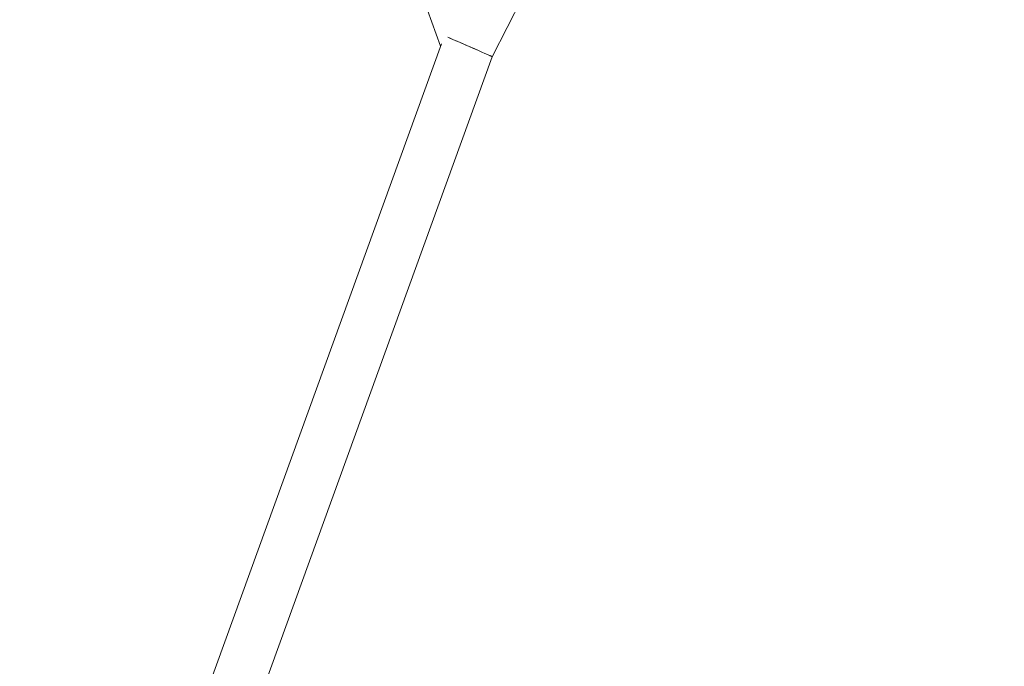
# Model space of a CAD drawing. Extents: x 5459245 to 5462690, y 5971016 to 5972523.
# Tile 125 of 198: x 5462451.607 to 5462451.909, y 5972212.825 to 5972213.023. Entities that reach past the tile are written whole.
import ezdxf

# ---------------------------------------------------------------- set-up
doc = ezdxf.new("R2010")
doc.units = 0
doc.layers.add('A_MAŁA ARCHITEKTURA', color=195, linetype='CONTINUOUS', lineweight=9)

# ---------------------------------------------------------------- blocks, each defined once
blk = doc.blocks.new('A$C43995eb0')
at = {"layer": 'A_MAŁA ARCHITEKTURA', "linetype": 'Continuous'}
for p, q in [((2833.7, -742.31), (2434.32, -792.46)), ((2437.89, -808.14), (2832.54, -758.58)), ((2434.32, -792.46), (2089.19, -792.46)), ((2302.63, -953.72), (2438.69, -808.04))]:
    blk.add_line(p, q, dxfattribs=at)
for start_param, end_param in [(6.282975, 8.889435), (0.00021, 1.167116), (1.167116, 2.606249)]:
    blk.add_ellipse((2434.82, -800.46), major_axis=(-0.5, 8), ratio=0.003359, start_param=start_param, end_param=end_param, dxfattribs=at)

msp = doc.modelspace()

# ---------------------------------------------------------------- block references
at = {"layer": 'A_MAŁA ARCHITEKTURA', "xscale": 0.001, "yscale": 0.001, "zscale": 0.001, "rotation": 242.9301705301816}
msp.add_blockref('A$C43995eb0', (5462453.5658, 5972214.81866), dxfattribs=at)

doc.saveas('drawing.dxf')
